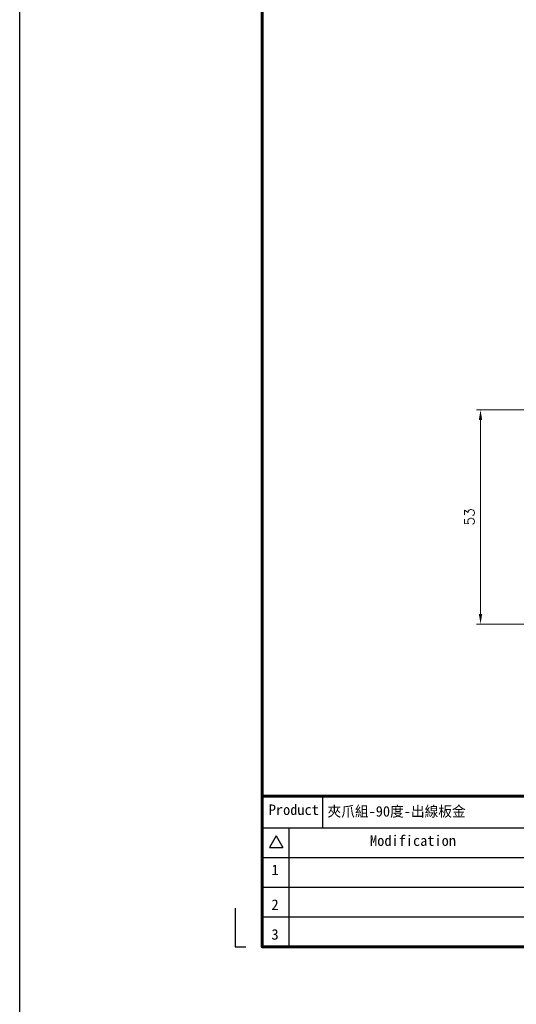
# Model space of a CAD drawing. Header units: inches. Extents: x 0 to 5655, y -2263 to 1330.
# Tile 208 of 231: x 4653 to 4776, y -309 to -65. Entities that reach past the tile are written whole.
import ezdxf
from ezdxf.enums import TextEntityAlignment as Align

# ---------------------------------------------------------------- set-up
doc = ezdxf.new("R2010")
doc.units = ezdxf.units.IN
doc.header["$MEASUREMENT"] = 0
doc.linetypes.add('SLD-實線', pattern=[0])
doc.layers.add('AM_5', color=3, linetype='Continuous', lineweight=15)
doc.layers.add('BORDER', color=7, linetype='Continuous')
doc.layers.add('圖框', color=7, linetype='SLD-實線')
doc.styles.add('尺寸標註', font='romans.shx', dxfattribs={"bigfont": 'CHINESET.SHX'})
doc.styles.add('標題欄', font='txt')
doc.dimstyles.new('CNS1$0', dxfattribs={"dimtxt": 2.5, "dimasz": 2.5, "dimexe": 1, "dimexo": 1, "dimgap": 1.5, "dimtad": 1, "dimtoh": 1, "dimdec": 1, "dimdsep": 46, "dimtxsty": '尺寸標註', "dimcen": 0, "dimclrd": 2, "dimclre": 2, "dimclrt": 1, "dimadec": 0, "dimazin": 2, "dimtp": 0.1, "dimtm": 0.1, "dimtfac": 0.71, "dimtdec": 1, "dimtmove": 0, "dimatfit": 0, "dimfxl": 0, "dimlwd": 13, "dimlwe": 13, "dimarcsym": 0})

# ---------------------------------------------------------------- blocks, each defined once
blk = doc.blocks.new('A4-英文圖框-橫式')
at = {"layer": 'BORDER', "color": 123, "linetype": 'Continuous', "lineweight": 60, "ltscale": 25.4}
blk.add_line((2151.7, -57.78), (2549.79, -57.78), dxfattribs=at)
at = {"layer": 'BORDER', "color": 60, "linetype": 'Continuous', "ltscale": 25.4}
for p, q in [((2166.7, -65.63), (2166.7, -57.78)), ((2151.7, -65.63), (2549.79, -65.63)), ((2158.28, -65.63), (2158.28, -95.06)), ((2155.17, -67.6), (2153.51, -70.48)), ((2155.17, -67.6), (2156.84, -70.48)), ((2153.51, -70.48), (2156.84, -70.48)), ((2151.7, -72.99), (2364.21, -72.99)), ((2151.7, -80.35), (2364.21, -80.35)), ((2151.7, -87.7), (2364.21, -87.7))]:
    blk.add_line(p, q, dxfattribs=at)
at = {"layer": 'BORDER', "color": 123, "linetype": 'Continuous', "ltscale": 25.4}
for p, q in [((2145.01, -85.54), (2145.01, -95.06)), ((2145.01, -95.06), (2147.66, -95.06))]:
    blk.add_line(p, q, dxfattribs=at)
at = {"layer": 'BORDER', "color": 123, "linetype": 'Continuous', "lineweight": 60, "ltscale": 25.4}
blk.add_lwpolyline([(2151.7, 188.79), (2555.09, 188.79), (2555.09, -95.06), (2151.7, -95.06)], close=True, dxfattribs=at)
at = {"layer": '圖框', "style": '標題欄'}
for s, height, p in [('Product', 2.605, (2153.34, -59.85)), ('Modification', 2.6053, (2178.41, -67.5)), ('1', 2.61, (2154.01, -74.74)), ('2', 2.61, (2154.01, -83.35)), ('3', 2.61, (2154.01, -90.71))]:
    blk.add_text(s, height=height, dxfattribs=at).set_placement(p, align=Align.TOP_LEFT)
blk = doc.blocks.new('*D769')
at = {"layer": 'AM_5', "color": 2, "lineweight": 13}
for p, q in [((4800.5, -161.68), (4766.15, -161.68)), ((4767.15, -164.18), (4767.15, -212.18)), ((4787.9, -214.68), (4766.15, -214.68))]:
    blk.add_line(p, q, dxfattribs=at)
at = {"layer": 'AM_5', "color": 2}
for points in [[(4766.73, -164.18), (4767.57, -164.18), (4767.15, -161.68)], [(4766.73, -212.18), (4767.57, -212.18), (4767.15, -214.68)]]:
    blk.add_solid(points, dxfattribs=at)
at = {"layer": 'Defpoints', "color": 0}
for p in [(4801.5, -161.68), (4767.15, -214.68), (4788.9, -214.68)]:
    blk.add_point(p, dxfattribs=at)
at = {"layer": 'AM_5', "color": 1, "insert": (4764.4, -188.18), "char_height": 2.5, "attachment_point": 5, "rotation": 90, "style": '尺寸標註'}
blk.add_mtext('53', dxfattribs=at)

msp = doc.modelspace()

# ---------------------------------------------------------------- linework, layer by layer
at = {"color": 2}
msp.add_lwpolyline([(4653.092, 513.153), (5654.873, 513.153), (5654.873, -1252.268), (4653.092, -1252.268)], close=True, dxfattribs=at)

# ---------------------------------------------------------------- block references
msp.add_blockref('A4-英文圖框-橫式', (2561.395, -199.497))

# ---------------------------------------------------------------- texts
at = {"layer": '圖框', "style": '標題欄'}
msp.add_text('夾爪組-90度-出線板金', height=2.60526, dxfattribs=at).set_placement((4729.283, -259.748), align=Align.TOP_LEFT)

# ---------------------------------------------------------------- dimensions: what is measured, and where the dimension line sits
at = {"layer": 'AM_5'}
dim = msp.add_linear_dim(base=(4767.15, -214.685), p1=(4801.497, -161.685), p2=(4788.9, -214.685), angle=90, dimstyle='CNS1$0', override={"dimpost": '', "dimfxl": 4, "dimarcsym": 1}, dxfattribs=at)
dim.commit()
dim.dimension.update_dxf_attribs({"geometry": '*D769', "text_midpoint": (4764.4, -188.185)})

doc.saveas('drawing.dxf')
